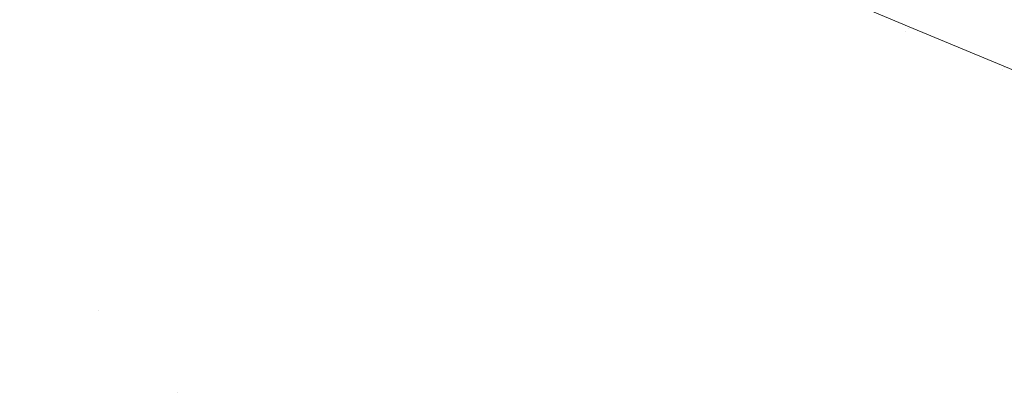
# Model space of a CAD drawing. Header units: centimetres. Extents: x -35.1 to 36.2, y 3.4 to 5.2.
# Tile 127 of 256: x -11.0704 to -10.9999, y 3.7002 to 3.7271. Entities that reach past the tile are written whole.
import ezdxf

# ---------------------------------------------------------------- set-up
doc = ezdxf.new("R2010")
doc.units = ezdxf.units.CM
doc.header["$LTSCALE"] = 2.54
doc.layers.add('Lucido design-1', color=7, linetype='Continuous')

# ---------------------------------------------------------------- blocks, each defined once
blk = doc.blocks.new('Gruppo-4-1')
at = {"color": 7, "linetype": 'Continuous', "lineweight": 9}
blk.add_3dface([(-34.952766, 5.100212, -1872.215514), (-34.952766, 3.500212, -1872.215514), (36.079692, 3.500212, -1872.215514), (36.079692, 5.100212, -1872.215514)], dxfattribs=at)
for points, invisible_edges in [([(-11.065397, 3.726827, -1872.981445), (-11.07171, 3.730833, -1872.981445), (-11.070238, 3.732094, -1872.979485), (-11.063971, 3.728118, -1872.979485)], 15), ([(-11.060051, 3.731669, -1872.973508), (-11.053709, 3.727866, -1872.973508), (-11.054914, 3.72671, -1872.975514), (-11.061299, 3.730538, -1872.975514)], 15), ([(-11.066882, 3.725481, -1872.983383), (-11.073245, 3.729518, -1872.983383), (-11.07171, 3.730833, -1872.981445), (-11.065397, 3.726827, -1872.981445)], 15), ([(-11.061299, 3.730538, -1872.975514), (-11.054914, 3.72671, -1872.975514), (-11.056176, 3.7255, -1872.977507), (-11.062605, 3.729355, -1872.977507)], 15), ([(-11.045002, 3.72636, -1872.96947), (-11.051464, 3.730018, -1872.96947), (-11.050424, 3.731016, -1872.967443), (-11.043999, 3.727379, -1872.967443)], 15), ([(-11.041294, 3.730128, -1872.961357), (-11.04049, 3.730946, -1872.959334), (-11.034007, 3.727486, -1872.959334), (-11.034779, 3.726652, -1872.961357)], 15), ([(-11.024259, 3.727668, -1872.949348), (-11.024794, 3.727053, -1872.951323), (-11.031355, 3.730348, -1872.951323), (-11.030796, 3.730951, -1872.949348)], 15), ([(-11.046057, 3.725287, -1872.971493), (-11.052559, 3.728968, -1872.971493), (-11.051464, 3.730018, -1872.96947), (-11.045002, 3.72636, -1872.96947)], 15), ([(-11.034779, 3.726652, -1872.961357), (-11.035598, 3.725768, -1872.963384), (-11.042146, 3.729262, -1872.963384), (-11.041294, 3.730128, -1872.961357)], 15), ([(-11.031954, 3.729701, -1872.953311), (-11.031355, 3.730348, -1872.951323), (-11.024794, 3.727053, -1872.951323), (-11.025368, 3.726394, -1872.953311)], 15), ([(-11.022482, 3.729708, -1872.941603), (-11.022123, 3.73012, -1872.939711), (-11.0155, 3.726997, -1872.939711), (-11.015843, 3.726578, -1872.941603)], 15), ([(-11.015188, 3.72738, -1872.937837), (-11.0155, 3.726997, -1872.939711), (-11.022123, 3.73012, -1872.939711), (-11.021796, 3.730496, -1872.937837)], 15), ([(-11.013271, 3.729726, -1872.7088), (-11.013146, 3.729878, -1872.706529), (-11.006463, 3.726926, -1872.706529), (-11.006582, 3.72677, -1872.7088)], 15), ([(-11.006308, 3.727128, -1872.704243), (-11.006463, 3.726926, -1872.706529), (-11.013146, 3.729878, -1872.706529), (-11.012984, 3.730077, -1872.704243)], 15), ([(-11.012984, 3.730077, -1872.704243), (-11.012783, 3.730323, -1872.701944), (-11.006117, 3.727378, -1872.701944), (-11.006308, 3.727128, -1872.704243)], 15), ([(-11.004592, 3.729373, -1872.690331), (-11.004169, 3.729926, -1872.687998), (-10.997439, 3.727147, -1872.687998), (-10.99784, 3.726585, -1872.690331)], 15), ([(-11.068428, 3.724081, -1872.985296), (-11.074842, 3.72815, -1872.985296), (-11.073245, 3.729518, -1872.983383), (-11.066882, 3.725481, -1872.983383)], 15), ([(-11.062605, 3.729355, -1872.977507), (-11.056176, 3.7255, -1872.977507), (-11.057496, 3.724235, -1872.979485), (-11.063971, 3.728118, -1872.979485)], 15), ([(-11.042146, 3.729262, -1872.963384), (-11.035598, 3.725768, -1872.963384), (-11.036465, 3.724833, -1872.965413), (-11.043048, 3.728346, -1872.965413)], 15), ([(-11.025368, 3.726394, -1872.953311), (-11.025983, 3.725689, -1872.955309), (-11.032595, 3.729009, -1872.955309), (-11.031954, 3.729701, -1872.953311)], 15), ([(-11.023299, 3.728769, -1872.945443), (-11.022873, 3.729258, -1872.943514), (-11.016217, 3.72612, -1872.943514), (-11.016624, 3.725622, -1872.945443)], 15), ([(-11.015843, 3.726578, -1872.941603), (-11.016217, 3.72612, -1872.943514), (-11.022873, 3.729258, -1872.943514), (-11.022482, 3.729708, -1872.941603)], 15), ([(-11.013893, 3.728964, -1872.927046), (-11.013764, 3.729121, -1872.925326), (-11.007052, 3.726156, -1872.925326), (-11.007174, 3.725995, -1872.927046)], 15), ([(-11.00695, 3.726288, -1872.923631), (-11.007052, 3.726156, -1872.925326), (-11.013764, 3.729121, -1872.925326), (-11.013658, 3.729252, -1872.923631)], 15), ([(-11.013658, 3.729252, -1872.923631), (-11.013573, 3.729356, -1872.921959), (-11.006869, 3.726394, -1872.921959), (-11.00695, 3.726288, -1872.923631)], 15), ([(-11.006869, 3.726394, -1872.921959), (-11.013573, 3.729356, -1872.921959), (-11.013463, 3.72949, -1872.918688), (-11.006765, 3.726531, -1872.918688)], 15), ([(-11.006765, 3.726531, -1872.918688), (-11.013463, 3.72949, -1872.918688), (-11.01024, 3.7281, -1872.915514)], 11), ([(-11.013411, 3.729554, -1872.713294), (-11.013359, 3.729618, -1872.711056), (-11.006665, 3.726661, -1872.711056), (-11.006715, 3.726596, -1872.713294)], 15), ([(-11.01024, 3.7281, -1872.715514), (-11.013411, 3.729554, -1872.713294), (-11.006715, 3.726596, -1872.713294)], 11), ([(-11.006582, 3.72677, -1872.7088), (-11.006665, 3.726661, -1872.711056), (-11.013359, 3.729618, -1872.711056), (-11.013271, 3.729726, -1872.7088)], 15), ([(-10.99784, 3.726585, -1872.690331), (-10.998204, 3.726076, -1872.692664), (-11.004975, 3.728872, -1872.692664), (-11.004592, 3.729373, -1872.690331)], 15), ([(-11.047165, 3.724161, -1872.973508), (-11.053709, 3.727866, -1872.973508), (-11.052559, 3.728968, -1872.971493), (-11.046057, 3.725287, -1872.971493)], 15), ([(-11.033279, 3.728272, -1872.957318), (-11.032595, 3.729009, -1872.955309), (-11.025983, 3.725689, -1872.955309), (-11.026638, 3.724937, -1872.957318)], 15), ([(-11.016624, 3.725622, -1872.945443), (-11.017065, 3.725082, -1872.947388), (-11.023761, 3.72824, -1872.947388), (-11.023299, 3.728769, -1872.945443)], 15), ([(-11.007487, 3.725587, -1872.930554), (-11.007678, 3.725336, -1872.932342), (-11.014422, 3.728316, -1872.932342), (-11.014221, 3.728563, -1872.930554)], 15), ([(-11.014221, 3.728563, -1872.930554), (-11.014045, 3.728778, -1872.928788), (-11.007319, 3.725806, -1872.928788), (-11.007487, 3.725587, -1872.930554)], 15), ([(-11.007174, 3.725995, -1872.927046), (-11.007319, 3.725806, -1872.928788), (-11.014045, 3.728778, -1872.928788), (-11.013893, 3.728964, -1872.927046)], 15), ([(-10.99853, 3.725619, -1872.694993), (-10.998818, 3.725214, -1872.697318), (-11.005623, 3.728024, -1872.697318), (-11.005319, 3.728422, -1872.694993)], 15), ([(-11.005319, 3.728422, -1872.694993), (-11.004975, 3.728872, -1872.692664), (-10.998204, 3.726076, -1872.692664), (-10.99853, 3.725619, -1872.694993)], 15), ([(-11.070035, 3.722626, -1872.987182), (-11.076501, 3.726729, -1872.987182), (-11.074842, 3.72815, -1872.985296), (-11.068428, 3.724081, -1872.985296)], 15), ([(-11.063971, 3.728118, -1872.979485), (-11.057496, 3.724235, -1872.979485), (-11.058873, 3.722914, -1872.981445), (-11.065397, 3.726827, -1872.981445)], 15), ([(-11.048326, 3.72298, -1872.975514), (-11.054914, 3.72671, -1872.975514), (-11.053709, 3.727866, -1872.973508), (-11.047165, 3.724161, -1872.973508)], 15), ([(-11.043048, 3.728346, -1872.965413), (-11.036465, 3.724833, -1872.965413), (-11.037379, 3.723846, -1872.967443), (-11.043999, 3.727379, -1872.967443)], 15), ([(-11.026638, 3.724937, -1872.957318), (-11.027335, 3.724136, -1872.959334), (-11.034007, 3.727486, -1872.959334), (-11.033279, 3.728272, -1872.957318)], 15), ([(-11.024259, 3.727668, -1872.949348), (-11.023761, 3.72824, -1872.947388), (-11.017065, 3.725082, -1872.947388), (-11.01754, 3.7245, -1872.949348)], 15), ([(-11.015188, 3.72738, -1872.937837), (-11.014905, 3.727726, -1872.935985), (-11.008137, 3.724736, -1872.935985), (-11.008407, 3.724384, -1872.937837)], 15), ([(-11.007895, 3.725053, -1872.934153), (-11.008137, 3.724736, -1872.935985), (-11.014905, 3.727726, -1872.935985), (-11.01465, 3.728038, -1872.934153)], 15), ([(-11.01465, 3.728038, -1872.934153), (-11.014422, 3.728316, -1872.932342), (-11.007678, 3.725336, -1872.932342), (-11.007895, 3.725053, -1872.934153)], 15), ([(-11.01024, 3.7281, -1872.915514), (-11.00671, 3.726626, -1872.915514), (-11.006765, 3.726531, -1872.918688)], 10), ([(-11.00671, 3.726626, -1872.915514), (-11.01024, 3.7281, -1872.915514), (-11.01024, 3.7281, -1872.715514), (-11.00671, 3.726626, -1872.715514)], 10), ([(-11.006715, 3.726596, -1872.713294), (-11.00671, 3.726626, -1872.715514), (-11.01024, 3.7281, -1872.715514)], 9), ([(-11.005889, 3.727676, -1872.699636), (-11.005623, 3.728024, -1872.697318), (-10.998818, 3.725214, -1872.697318), (-10.999071, 3.724861, -1872.699636)], 15), ([(-11.043999, 3.727379, -1872.967443), (-11.037379, 3.723846, -1872.967443), (-11.038343, 3.722806, -1872.96947), (-11.045002, 3.72636, -1872.96947)], 15), ([(-11.034779, 3.726652, -1872.961357), (-11.034007, 3.727486, -1872.959334), (-11.027335, 3.724136, -1872.959334), (-11.028076, 3.723286, -1872.961357)], 15), ([(-11.025368, 3.726394, -1872.953311), (-11.024794, 3.727053, -1872.951323), (-11.018052, 3.723874, -1872.951323), (-11.018601, 3.723203, -1872.953311)], 15), ([(-11.01754, 3.7245, -1872.949348), (-11.018052, 3.723874, -1872.951323), (-11.024794, 3.727053, -1872.951323), (-11.024259, 3.727668, -1872.949348)], 15), ([(-11.015843, 3.726578, -1872.941603), (-11.0155, 3.726997, -1872.939711), (-11.008704, 3.723995, -1872.939711), (-11.00903, 3.723568, -1872.941603)], 15), ([(-11.008407, 3.724384, -1872.937837), (-11.008704, 3.723995, -1872.939711), (-11.0155, 3.726997, -1872.939711), (-11.015188, 3.72738, -1872.937837)], 15), ([(-10.999468, 3.724304, -1872.704243), (-10.999615, 3.724098, -1872.706529), (-11.006463, 3.726926, -1872.706529), (-11.006308, 3.727128, -1872.704243)], 15), ([(-11.006308, 3.727128, -1872.704243), (-11.006117, 3.727378, -1872.701944), (-10.999287, 3.724558, -1872.701944), (-10.999468, 3.724304, -1872.704243)], 15), ([(-10.999071, 3.724861, -1872.699636), (-10.999287, 3.724558, -1872.701944), (-11.006117, 3.727378, -1872.701944), (-11.005889, 3.727676, -1872.699636)], 15), ([(-11.071702, 3.721116, -1872.989037), (-11.078224, 3.725253, -1872.989037), (-11.076501, 3.726729, -1872.987182), (-11.070035, 3.722626, -1872.987182)], 15), ([(-11.065397, 3.726827, -1872.981445), (-11.058873, 3.722914, -1872.981445), (-11.060308, 3.721538, -1872.983383), (-11.066882, 3.725481, -1872.983383)], 15), ([(-11.049543, 3.721744, -1872.977507), (-11.056176, 3.7255, -1872.977507), (-11.054914, 3.72671, -1872.975514), (-11.048326, 3.72298, -1872.975514)], 15), ([(-11.045002, 3.72636, -1872.96947), (-11.038343, 3.722806, -1872.96947), (-11.039357, 3.721712, -1872.971493), (-11.046057, 3.725287, -1872.971493)], 15), ([(-11.028076, 3.723286, -1872.961357), (-11.02886, 3.722385, -1872.963384), (-11.035598, 3.725768, -1872.963384), (-11.034779, 3.726652, -1872.961357)], 15), ([(-11.018601, 3.723203, -1872.953311), (-11.019187, 3.722485, -1872.955309), (-11.025983, 3.725689, -1872.955309), (-11.025368, 3.726394, -1872.953311)], 15), ([(-11.00903, 3.723568, -1872.941603), (-11.009387, 3.723102, -1872.943514), (-11.016217, 3.72612, -1872.943514), (-11.015843, 3.726578, -1872.941603)], 15), ([(-11.000173, 3.723316, -1872.925326), (-11.007052, 3.726156, -1872.925326), (-11.00695, 3.726288, -1872.923631)], 11), ([(-11.00695, 3.726288, -1872.923631), (-11.006869, 3.726394, -1872.921959), (-11, 3.723558, -1872.921959)], 11), ([(-11, 3.723558, -1872.921959), (-11.000173, 3.723316, -1872.925326), (-11.00695, 3.726288, -1872.923631)], 11), ([(-11.006765, 3.726531, -1872.918688), (-10.999901, 3.723697, -1872.918688), (-11, 3.723558, -1872.921959), (-11.006869, 3.726394, -1872.921959)], 15), ([(-10.999901, 3.723697, -1872.918688), (-11.006765, 3.726531, -1872.918688), (-11.00671, 3.726626, -1872.915514)], 11), ([(-11.006715, 3.726596, -1872.713294), (-11.006665, 3.726661, -1872.711056), (-10.999807, 3.723829, -1872.711056), (-10.999854, 3.723763, -1872.713294)], 15), ([(-11.00671, 3.726626, -1872.715514), (-11.006715, 3.726596, -1872.713294), (-10.999854, 3.723763, -1872.713294)], 11), ([(-11.00671, 3.726626, -1872.915514), (-10.998558, 3.723222, -1872.915514), (-10.999901, 3.723697, -1872.918688)], 10), ([(-11.00671, 3.726626, -1872.715514), (-10.998558, 3.723222, -1872.715514), (-10.998558, 3.723222, -1872.915514), (-11.00671, 3.726626, -1872.915514)], 10), ([(-10.999854, 3.723763, -1872.713294), (-10.998558, 3.723222, -1872.715514), (-11.00671, 3.726626, -1872.715514)], 9), ([(-10.999727, 3.723941, -1872.7088), (-10.999807, 3.723829, -1872.711056), (-11.006665, 3.726661, -1872.711056), (-11.006582, 3.72677, -1872.7088)], 15), ([(-11.006582, 3.72677, -1872.7088), (-11.006463, 3.726926, -1872.706529), (-10.999615, 3.724098, -1872.706529), (-10.999727, 3.723941, -1872.7088)], 15), ([(-11.029691, 3.721432, -1872.965413), (-11.036465, 3.724833, -1872.965413), (-11.035598, 3.725768, -1872.963384), (-11.02886, 3.722385, -1872.963384)], 15), ([(-11.026638, 3.724937, -1872.957318), (-11.025983, 3.725689, -1872.955309), (-11.019187, 3.722485, -1872.955309), (-11.019813, 3.721719, -1872.957318)], 15), ([(-11.009774, 3.722595, -1872.945443), (-11.010194, 3.722046, -1872.947388), (-11.017065, 3.725082, -1872.947388), (-11.016624, 3.725622, -1872.945443)], 15), ([(-11.016624, 3.725622, -1872.945443), (-11.016217, 3.72612, -1872.943514), (-11.009387, 3.723102, -1872.943514), (-11.009774, 3.722595, -1872.945443)], 15), ([(-11.000585, 3.722738, -1872.930554), (-11.000767, 3.722483, -1872.932342), (-11.007678, 3.725336, -1872.932342), (-11.007487, 3.725587, -1872.930554)], 15), ([(-11.007487, 3.725587, -1872.930554), (-11.007319, 3.725806, -1872.928788), (-11.000426, 3.722961, -1872.928788), (-11.000585, 3.722738, -1872.930554)], 15), ([(-11.000289, 3.723153, -1872.927046), (-11.000426, 3.722961, -1872.928788), (-11.007319, 3.725806, -1872.928788), (-11.007174, 3.725995, -1872.927046)], 15), ([(-11.007174, 3.725995, -1872.927046), (-11.007052, 3.726156, -1872.925326), (-11.000173, 3.723316, -1872.925326), (-11.000289, 3.723153, -1872.927046)], 15), ([(-11.066882, 3.725481, -1872.983383), (-11.060308, 3.721538, -1872.983383), (-11.061801, 3.720106, -1872.985296), (-11.068428, 3.724081, -1872.985296)], 15), ([(-11.050814, 3.720452, -1872.979485), (-11.057496, 3.724235, -1872.979485), (-11.056176, 3.7255, -1872.977507), (-11.049543, 3.721744, -1872.977507)], 15), ([(-11.046057, 3.725287, -1872.971493), (-11.039357, 3.721712, -1872.971493), (-11.040422, 3.720563, -1872.973508), (-11.047165, 3.724161, -1872.973508)], 15), ([(-11.019813, 3.721719, -1872.957318), (-11.020479, 3.720903, -1872.959334), (-11.027335, 3.724136, -1872.959334), (-11.026638, 3.724937, -1872.957318)], 15), ([(-11.01754, 3.7245, -1872.949348), (-11.017065, 3.725082, -1872.947388), (-11.010194, 3.722046, -1872.947388), (-11.010646, 3.721454, -1872.949348)], 15), ([(-11.000972, 3.722195, -1872.934153), (-11.001202, 3.721873, -1872.935985), (-11.008137, 3.724736, -1872.935985), (-11.007895, 3.725053, -1872.934153)], 15), ([(-11.007895, 3.725053, -1872.934153), (-11.007678, 3.725336, -1872.932342), (-11.000767, 3.722483, -1872.932342), (-11.000972, 3.722195, -1872.934153)], 15), ([(-11.052141, 3.719103, -1872.981445), (-11.058873, 3.722914, -1872.981445), (-11.057496, 3.724235, -1872.979485), (-11.050814, 3.720452, -1872.979485)], 15), ([(-11.047165, 3.724161, -1872.973508), (-11.040422, 3.720563, -1872.973508), (-11.041538, 3.719358, -1872.975514), (-11.048326, 3.72298, -1872.975514)], 15), ([(-11.030567, 3.720426, -1872.967443), (-11.037379, 3.723846, -1872.967443), (-11.036465, 3.724833, -1872.965413), (-11.029691, 3.721432, -1872.965413)], 15), ([(-11.010646, 3.721454, -1872.949348), (-11.011133, 3.720817, -1872.951323), (-11.018052, 3.723874, -1872.951323), (-11.01754, 3.7245, -1872.949348)], 15), ([(-11.001458, 3.721515, -1872.937837), (-11.00174, 3.72112, -1872.939711), (-11.008704, 3.723995, -1872.939711), (-11.008407, 3.724384, -1872.937837)], 15), ([(-11.008407, 3.724384, -1872.937837), (-11.008137, 3.724736, -1872.935985), (-11.001202, 3.721873, -1872.935985), (-11.001458, 3.721515, -1872.937837)], 15), ([(-11.068428, 3.724081, -1872.985296), (-11.061801, 3.720106, -1872.985296), (-11.063353, 3.718618, -1872.987182), (-11.070035, 3.722626, -1872.987182)], 15), ([(-11.031491, 3.719366, -1872.96947), (-11.038343, 3.722806, -1872.96947), (-11.037379, 3.723846, -1872.967443), (-11.030567, 3.720426, -1872.967443)], 15), ([(-11.028076, 3.723286, -1872.961357), (-11.027335, 3.724136, -1872.959334), (-11.020479, 3.720903, -1872.959334), (-11.021187, 3.720038, -1872.961357)], 15), ([(-11.018601, 3.723203, -1872.953311), (-11.018052, 3.723874, -1872.951323), (-11.011133, 3.720817, -1872.951323), (-11.011656, 3.720134, -1872.953311)], 15), ([(-11.002049, 3.720686, -1872.941603), (-11.002387, 3.720212, -1872.943514), (-11.009387, 3.723102, -1872.943514), (-11.00903, 3.723568, -1872.941603)], 15), ([(-11.00903, 3.723568, -1872.941603), (-11.008704, 3.723995, -1872.939711), (-11.00174, 3.72112, -1872.939711), (-11.002049, 3.720686, -1872.941603)], 15), ([(-10.993134, 3.720608, -1872.925326), (-11.000173, 3.723316, -1872.925326), (-11, 3.723558, -1872.921959), (-10.992971, 3.720854, -1872.921959)], 15), ([(-10.992971, 3.720854, -1872.921959), (-11, 3.723558, -1872.921959), (-10.999901, 3.723697, -1872.918688), (-10.992877, 3.720995, -1872.918688)], 15), ([(-10.992877, 3.720995, -1872.918688), (-10.999901, 3.723697, -1872.918688), (-10.998558, 3.723222, -1872.915514)], 11), ([(-11.053523, 3.717698, -1872.983383), (-11.060308, 3.721538, -1872.983383), (-11.058873, 3.722914, -1872.981445), (-11.052141, 3.719103, -1872.981445)], 15), ([(-11.048326, 3.72298, -1872.975514), (-11.041538, 3.719358, -1872.975514), (-11.042707, 3.718096, -1872.977507), (-11.049543, 3.721744, -1872.977507)], 15), ([(-11.032462, 3.71825, -1872.971493), (-11.039357, 3.721712, -1872.971493), (-11.038343, 3.722806, -1872.96947), (-11.031491, 3.719366, -1872.96947)], 15), ([(-11.021187, 3.720038, -1872.961357), (-11.021937, 3.71912, -1872.963384), (-11.02886, 3.722385, -1872.963384), (-11.028076, 3.723286, -1872.961357)], 15), ([(-11.011656, 3.720134, -1872.953311), (-11.012214, 3.719404, -1872.955309), (-11.019187, 3.722485, -1872.955309), (-11.018601, 3.723203, -1872.953311)], 15), ([(-11.009774, 3.722595, -1872.945443), (-11.009387, 3.723102, -1872.943514), (-11.002387, 3.720212, -1872.943514), (-11.002755, 3.719697, -1872.945443)], 15), ([(-11.000585, 3.722738, -1872.930554), (-11.000426, 3.722961, -1872.928788), (-10.993373, 3.720248, -1872.928788), (-10.993523, 3.720021, -1872.930554)], 15), ([(-10.993244, 3.720443, -1872.927046), (-10.993373, 3.720248, -1872.928788), (-11.000426, 3.722961, -1872.928788), (-11.000289, 3.723153, -1872.927046)], 15), ([(-11.000289, 3.723153, -1872.927046), (-11.000173, 3.723316, -1872.925326), (-10.993134, 3.720608, -1872.925326), (-10.993244, 3.720443, -1872.927046)], 15), ([(-11.070035, 3.722626, -1872.987182), (-11.063353, 3.718618, -1872.987182), (-11.064963, 3.717074, -1872.989037), (-11.071702, 3.721116, -1872.989037)], 15), ([(-11.02886, 3.722385, -1872.963384), (-11.021937, 3.71912, -1872.963384), (-11.02273, 3.718149, -1872.965413), (-11.029691, 3.721432, -1872.965413)], 15), ([(-11.019813, 3.721719, -1872.957318), (-11.019187, 3.722485, -1872.955309), (-11.012214, 3.719404, -1872.955309), (-11.01281, 3.718625, -1872.957318)], 15), ([(-11.010646, 3.721454, -1872.949348), (-11.010194, 3.722046, -1872.947388), (-11.003153, 3.719139, -1872.947388), (-11.003582, 3.718538, -1872.949348)], 15), ([(-11.002755, 3.719697, -1872.945443), (-11.003153, 3.719139, -1872.947388), (-11.010194, 3.722046, -1872.947388), (-11.009774, 3.722595, -1872.945443)], 15), ([(-10.993889, 3.719471, -1872.934153), (-10.994106, 3.719143, -1872.935985), (-11.001202, 3.721873, -1872.935985), (-11.000972, 3.722195, -1872.934153)], 15), ([(-11.000972, 3.722195, -1872.934153), (-11.000767, 3.722483, -1872.932342), (-10.993695, 3.719763, -1872.932342), (-10.993889, 3.719471, -1872.934153)], 15), ([(-10.993523, 3.720021, -1872.930554), (-10.993695, 3.719763, -1872.932342), (-11.000767, 3.722483, -1872.932342), (-11.000585, 3.722738, -1872.930554)], 15), ([(-11.054962, 3.716235, -1872.985296), (-11.061801, 3.720106, -1872.985296), (-11.060308, 3.721538, -1872.983383), (-11.053523, 3.717698, -1872.983383)], 15), ([(-11.049543, 3.721744, -1872.977507), (-11.042707, 3.718096, -1872.977507), (-11.043929, 3.716778, -1872.979485), (-11.050814, 3.720452, -1872.979485)], 15), ([(-11.033482, 3.717079, -1872.973508), (-11.040422, 3.720563, -1872.973508), (-11.039357, 3.721712, -1872.971493), (-11.032462, 3.71825, -1872.971493)], 15), ([(-11.029691, 3.721432, -1872.965413), (-11.02273, 3.718149, -1872.965413), (-11.023567, 3.717125, -1872.967443), (-11.030567, 3.720426, -1872.967443)], 15), ([(-11.01281, 3.718625, -1872.957318), (-11.013444, 3.717795, -1872.959334), (-11.020479, 3.720903, -1872.959334), (-11.019813, 3.721719, -1872.957318)], 15), ([(-11.003582, 3.718538, -1872.949348), (-11.004044, 3.71789, -1872.951323), (-11.011133, 3.720817, -1872.951323), (-11.010646, 3.721454, -1872.949348)], 15), ([(-10.994347, 3.71878, -1872.937837), (-10.994613, 3.718378, -1872.939711), (-11.00174, 3.72112, -1872.939711), (-11.001458, 3.721515, -1872.937837)], 15), ([(-11.001458, 3.721515, -1872.937837), (-11.001202, 3.721873, -1872.935985), (-10.994106, 3.719143, -1872.935985), (-10.994347, 3.71878, -1872.937837)], 15), ([(-11.071702, 3.721116, -1872.989037), (-11.064963, 3.717074, -1872.989037), (-11.066632, 3.715474, -1872.990856), (-11.07343, 3.719551, -1872.990856)], 15), ([(-11.021187, 3.720038, -1872.961357), (-11.020479, 3.720903, -1872.959334), (-11.013444, 3.717795, -1872.959334), (-11.014118, 3.716914, -1872.961357)], 15), ([(-11.011656, 3.720134, -1872.953311), (-11.011133, 3.720817, -1872.951323), (-11.004044, 3.71789, -1872.951323), (-11.004539, 3.717196, -1872.953311)], 15), ([(-10.994906, 3.717938, -1872.941603), (-10.995225, 3.717457, -1872.943514), (-11.002387, 3.720212, -1872.943514), (-11.002049, 3.720686, -1872.941603)], 15), ([(-11.002049, 3.720686, -1872.941603), (-11.00174, 3.72112, -1872.939711), (-10.994613, 3.718378, -1872.939711), (-10.994906, 3.717938, -1872.941603)], 15), ([(-11.056458, 3.714715, -1872.987182), (-11.063353, 3.718618, -1872.987182), (-11.061801, 3.720106, -1872.985296), (-11.054962, 3.716235, -1872.985296)], 15), ([(-11.050814, 3.720452, -1872.979485), (-11.043929, 3.716778, -1872.979485), (-11.045204, 3.715402, -1872.981445), (-11.052141, 3.719103, -1872.981445)], 15), ([(-11.034552, 3.71585, -1872.975514), (-11.041538, 3.719358, -1872.975514), (-11.040422, 3.720563, -1872.973508), (-11.033482, 3.717079, -1872.973508)], 15), ([(-11.030567, 3.720426, -1872.967443), (-11.023567, 3.717125, -1872.967443), (-11.024449, 3.716045, -1872.96947), (-11.031491, 3.719366, -1872.96947)], 15), ([(-11.014118, 3.716914, -1872.961357), (-11.014831, 3.715981, -1872.963384), (-11.021937, 3.71912, -1872.963384), (-11.021187, 3.720038, -1872.961357)], 15), ([(-11.004539, 3.717196, -1872.953311), (-11.005069, 3.716454, -1872.955309), (-11.012214, 3.719404, -1872.955309), (-11.011656, 3.720134, -1872.953311)], 15), ([(-11.002755, 3.719697, -1872.945443), (-11.002387, 3.720212, -1872.943514), (-10.995225, 3.717457, -1872.943514), (-10.995572, 3.716934, -1872.945443)], 15), ([(-11.07343, 3.719551, -1872.990856), (-11.066632, 3.715474, -1872.990856), (-11.068359, 3.713819, -1872.992638), (-11.075217, 3.717932, -1872.992638)], 15), ([(-11.035672, 3.714564, -1872.977507), (-11.042707, 3.718096, -1872.977507), (-11.041538, 3.719358, -1872.975514), (-11.034552, 3.71585, -1872.975514)], 15), ([(-11.031491, 3.719366, -1872.96947), (-11.024449, 3.716045, -1872.96947), (-11.025377, 3.714909, -1872.971493), (-11.032462, 3.71825, -1872.971493)], 15), ([(-11.01281, 3.718625, -1872.957318), (-11.012214, 3.719404, -1872.955309), (-11.005069, 3.716454, -1872.955309), (-11.005634, 3.715662, -1872.957318)], 15), ([(-10.995572, 3.716934, -1872.945443), (-10.995947, 3.716368, -1872.947388), (-11.003153, 3.719139, -1872.947388), (-11.002755, 3.719697, -1872.945443)], 15), ([(-11.05801, 3.713138, -1872.989037), (-11.064963, 3.717074, -1872.989037), (-11.063353, 3.718618, -1872.987182), (-11.056458, 3.714715, -1872.987182)], 15), ([(-11.052141, 3.719103, -1872.981445), (-11.045204, 3.715402, -1872.981445), (-11.046533, 3.713967, -1872.983383), (-11.053523, 3.717698, -1872.983383)], 15), ([(-11.015586, 3.714993, -1872.965413), (-11.02273, 3.718149, -1872.965413), (-11.021937, 3.71912, -1872.963384), (-11.014831, 3.715981, -1872.963384)], 15), ([(-11.005634, 3.715662, -1872.957318), (-11.006235, 3.714819, -1872.959334), (-11.013444, 3.717795, -1872.959334), (-11.01281, 3.718625, -1872.957318)], 15), ([(-10.996353, 3.715757, -1872.949348), (-10.996789, 3.7151, -1872.951323), (-11.004044, 3.71789, -1872.951323), (-11.003582, 3.718538, -1872.949348)], 15), ([(-11.003582, 3.718538, -1872.949348), (-11.003153, 3.719139, -1872.947388), (-10.995947, 3.716368, -1872.947388), (-10.996353, 3.715757, -1872.949348)], 15), ([(-11.075217, 3.717932, -1872.992638), (-11.068359, 3.713819, -1872.992638), (-11.070143, 3.712108, -1872.994379), (-11.077065, 3.716259, -1872.994379)], 15), ([(-11.036843, 3.71322, -1872.979485), (-11.043929, 3.716778, -1872.979485), (-11.042707, 3.718096, -1872.977507), (-11.035672, 3.714564, -1872.977507)], 15), ([(-11.032462, 3.71825, -1872.971493), (-11.025377, 3.714909, -1872.971493), (-11.026352, 3.713716, -1872.973508), (-11.033482, 3.717079, -1872.973508)], 15), ([(-11.016383, 3.713951, -1872.967443), (-11.023567, 3.717125, -1872.967443), (-11.02273, 3.718149, -1872.965413), (-11.015586, 3.714993, -1872.965413)], 15), ([(-11.004539, 3.717196, -1872.953311), (-11.004044, 3.71789, -1872.951323), (-10.996789, 3.7151, -1872.951323), (-10.997256, 3.714395, -1872.953311)], 15), ([(-11.053523, 3.717698, -1872.983383), (-11.046533, 3.713967, -1872.983383), (-11.047916, 3.712475, -1872.985296), (-11.054962, 3.716235, -1872.985296)], 15), ([(-11.017223, 3.712853, -1872.96947), (-11.024449, 3.716045, -1872.96947), (-11.023567, 3.717125, -1872.967443), (-11.016383, 3.713951, -1872.967443)], 15), ([(-11.014118, 3.716914, -1872.961357), (-11.013444, 3.717795, -1872.959334), (-11.006235, 3.714819, -1872.959334), (-11.006874, 3.713924, -1872.961357)], 15), ([(-10.997256, 3.714395, -1872.953311), (-10.997757, 3.713641, -1872.955309), (-11.005069, 3.716454, -1872.955309), (-11.004539, 3.717196, -1872.953311)], 15), ([(-11.059618, 3.711503, -1872.990856), (-11.066632, 3.715474, -1872.990856), (-11.064963, 3.717074, -1872.989037), (-11.05801, 3.713138, -1872.989037)], 15), ([(-11.038065, 3.711817, -1872.981445), (-11.045204, 3.715402, -1872.981445), (-11.043929, 3.716778, -1872.979485), (-11.036843, 3.71322, -1872.979485)], 15), ([(-11.033482, 3.717079, -1872.973508), (-11.026352, 3.713716, -1872.973508), (-11.027374, 3.712465, -1872.975514), (-11.034552, 3.71585, -1872.975514)], 15), ([(-11.006874, 3.713924, -1872.961357), (-11.007551, 3.712975, -1872.963384), (-11.014831, 3.715981, -1872.963384), (-11.014118, 3.716914, -1872.961357)], 15), ([(-11.005634, 3.715662, -1872.957318), (-11.005069, 3.716454, -1872.955309), (-10.997757, 3.713641, -1872.955309), (-10.99829, 3.712837, -1872.957318)], 15), ([(-11.077065, 3.716259, -1872.994379), (-11.070143, 3.712108, -1872.994379), (-11.071984, 3.710342, -1872.996074), (-11.078971, 3.714532, -1872.996074)], 15), ([(-11.054962, 3.716235, -1872.985296), (-11.047916, 3.712475, -1872.985296), (-11.049353, 3.710924, -1872.987182), (-11.056458, 3.714715, -1872.987182)], 15), ([(-11.034552, 3.71585, -1872.975514), (-11.027374, 3.712465, -1872.975514), (-11.028444, 3.711156, -1872.977507), (-11.035672, 3.714564, -1872.977507)], 15), ([(-11.018107, 3.711697, -1872.971493), (-11.025377, 3.714909, -1872.971493), (-11.024449, 3.716045, -1872.96947), (-11.017223, 3.712853, -1872.96947)], 15), ([(-11.014831, 3.715981, -1872.963384), (-11.007551, 3.712975, -1872.963384), (-11.008267, 3.711971, -1872.965413), (-11.015586, 3.714993, -1872.965413)], 15), ([(-11.061281, 3.709812, -1872.992638), (-11.068359, 3.713819, -1872.992638), (-11.066632, 3.715474, -1872.990856), (-11.059618, 3.711503, -1872.990856)], 15), ([(-11.039339, 3.710355, -1872.983383), (-11.046533, 3.713967, -1872.983383), (-11.045204, 3.715402, -1872.981445), (-11.038065, 3.711817, -1872.981445)], 15), ([(-10.99829, 3.712837, -1872.957318), (-10.998858, 3.711981, -1872.959334), (-11.006235, 3.714819, -1872.959334), (-11.005634, 3.715662, -1872.957318)], 15), ([(-11.056458, 3.714715, -1872.987182), (-11.049353, 3.710924, -1872.987182), (-11.050844, 3.709314, -1872.989037), (-11.05801, 3.713138, -1872.989037)], 15), ([(-11.035672, 3.714564, -1872.977507), (-11.028444, 3.711156, -1872.977507), (-11.029563, 3.709787, -1872.979485), (-11.036843, 3.71322, -1872.979485)], 15), ([(-11.019035, 3.710483, -1872.973508), (-11.026352, 3.713716, -1872.973508), (-11.025377, 3.714909, -1872.971493), (-11.018107, 3.711697, -1872.971493)], 15), ([(-11.015586, 3.714993, -1872.965413), (-11.008267, 3.711971, -1872.965413), (-11.009022, 3.710912, -1872.967443), (-11.016383, 3.713951, -1872.967443)], 15), ([(-10.999461, 3.711072, -1872.961357), (-11.006874, 3.713924, -1872.961357), (-11.006235, 3.714819, -1872.959334), (-10.998858, 3.711981, -1872.959334)], 15), ([(-11.063001, 3.708064, -1872.994379), (-11.070143, 3.712108, -1872.994379), (-11.068359, 3.713819, -1872.992638), (-11.061281, 3.709812, -1872.992638)], 15), ([(-11.040664, 3.708834, -1872.985296), (-11.047916, 3.712475, -1872.985296), (-11.046533, 3.713967, -1872.983383), (-11.039339, 3.710355, -1872.983383)], 15), ([(-11.020008, 3.709211, -1872.975514), (-11.027374, 3.712465, -1872.975514), (-11.026352, 3.713716, -1872.973508), (-11.019035, 3.710483, -1872.973508)], 15), ([(-11.016383, 3.713951, -1872.967443), (-11.009022, 3.710912, -1872.967443), (-11.009819, 3.709796, -1872.96947), (-11.017223, 3.712853, -1872.96947)], 15), ([(-11.0001, 3.710109, -1872.963384), (-11.007551, 3.712975, -1872.963384), (-11.006874, 3.713924, -1872.961357), (-10.999461, 3.711072, -1872.961357)], 15), ([(-11.05801, 3.713138, -1872.989037), (-11.050844, 3.709314, -1872.989037), (-11.052389, 3.707646, -1872.990856), (-11.059618, 3.711503, -1872.990856)], 15), ([(-11.036843, 3.71322, -1872.979485), (-11.029563, 3.709787, -1872.979485), (-11.03073, 3.708358, -1872.981445), (-11.038065, 3.711817, -1872.981445)], 15), ([(-11.000776, 3.70909, -1872.965413), (-11.008267, 3.711971, -1872.965413), (-11.007551, 3.712975, -1872.963384), (-11.0001, 3.710109, -1872.963384)], 15), ([(-11.042041, 3.707252, -1872.987182), (-11.049353, 3.710924, -1872.987182), (-11.047916, 3.712475, -1872.985296), (-11.040664, 3.708834, -1872.985296)], 15), ([(-11.021027, 3.707879, -1872.977507), (-11.028444, 3.711156, -1872.977507), (-11.027374, 3.712465, -1872.975514), (-11.020008, 3.709211, -1872.975514)], 15), ([(-11.017223, 3.712853, -1872.96947), (-11.009819, 3.709796, -1872.96947), (-11.010657, 3.708621, -1872.971493), (-11.018107, 3.711697, -1872.971493)], 15), ([(-11.064775, 3.706261, -1872.996074), (-11.071984, 3.710342, -1872.996074), (-11.070143, 3.712108, -1872.994379), (-11.063001, 3.708064, -1872.994379)], 15), ([(-11.059618, 3.711503, -1872.990856), (-11.052389, 3.707646, -1872.990856), (-11.053988, 3.70592, -1872.992638), (-11.061281, 3.709812, -1872.992638)], 15), ([(-11.038065, 3.711817, -1872.981445), (-11.03073, 3.708358, -1872.981445), (-11.031947, 3.706869, -1872.983383), (-11.039339, 3.710355, -1872.983383)], 15), ([(-11.018107, 3.711697, -1872.971493), (-11.010657, 3.708621, -1872.971493), (-11.011537, 3.707388, -1872.973508), (-11.019035, 3.710483, -1872.973508)], 15), ([(-11.00149, 3.708015, -1872.967443), (-11.009022, 3.710912, -1872.967443), (-11.008267, 3.711971, -1872.965413), (-11.000776, 3.70909, -1872.965413)], 15), ([(-11.043471, 3.705612, -1872.989037), (-11.050844, 3.709314, -1872.989037), (-11.049353, 3.710924, -1872.987182), (-11.042041, 3.707252, -1872.987182)], 15), ([(-11.022091, 3.706486, -1872.979485), (-11.029563, 3.709787, -1872.979485), (-11.028444, 3.711156, -1872.977507), (-11.021027, 3.707879, -1872.977507)], 15), ([(-11.002242, 3.706881, -1872.96947), (-11.009819, 3.709796, -1872.96947), (-11.009022, 3.710912, -1872.967443), (-11.00149, 3.708015, -1872.967443)], 15), ([(-10.999461, 3.711072, -1872.961357), (-10.991886, 3.708368, -1872.961357), (-10.992487, 3.707391, -1872.963384), (-11.0001, 3.710109, -1872.963384)], 15), ([(-11.073881, 3.708523, -1872.99772), (-11.071984, 3.710342, -1872.996074), (-11.064775, 3.706261, -1872.996074)], 11), ([(-11.039339, 3.710355, -1872.983383), (-11.031947, 3.706869, -1872.983383), (-11.033213, 3.70532, -1872.985296), (-11.040664, 3.708834, -1872.985296)], 15), ([(-11.019035, 3.710483, -1872.973508), (-11.011537, 3.707388, -1872.973508), (-11.012459, 3.706094, -1872.975514), (-11.020008, 3.709211, -1872.975514)], 15), ([(-11.0001, 3.710109, -1872.963384), (-10.992487, 3.707391, -1872.963384), (-10.993122, 3.706357, -1872.965413), (-11.000776, 3.70909, -1872.965413)], 15), ([(-11.061281, 3.709812, -1872.992638), (-11.053988, 3.70592, -1872.992638), (-11.055641, 3.704137, -1872.994379), (-11.063001, 3.708064, -1872.994379)], 15), ([(-11.023203, 3.705033, -1872.981445), (-11.03073, 3.708358, -1872.981445), (-11.029563, 3.709787, -1872.979485), (-11.022091, 3.706486, -1872.979485)], 15), ([(-11.003033, 3.705689, -1872.971493), (-11.010657, 3.708621, -1872.971493), (-11.009819, 3.709796, -1872.96947), (-11.002242, 3.706881, -1872.96947)], 15), ([(-11.044951, 3.703912, -1872.990856), (-11.052389, 3.707646, -1872.990856), (-11.050844, 3.709314, -1872.989037), (-11.043471, 3.705612, -1872.989037)], 15), ([(-11.040664, 3.708834, -1872.985296), (-11.033213, 3.70532, -1872.985296), (-11.034528, 3.70371, -1872.987182), (-11.042041, 3.707252, -1872.987182)], 15), ([(-11.020008, 3.709211, -1872.975514), (-11.012459, 3.706094, -1872.975514), (-11.013425, 3.70474, -1872.977507), (-11.021027, 3.707879, -1872.977507)], 15), ([(-11.000776, 3.70909, -1872.965413), (-10.993122, 3.706357, -1872.965413), (-10.993792, 3.705266, -1872.967443), (-11.00149, 3.708015, -1872.967443)], 15), ([(-11.075834, 3.706651, -1872.999315), (-11.073881, 3.708523, -1872.99772), (-11.059103, 3.700401, -1872.99772), (-11.060911, 3.698449, -1872.999315)], 15), ([(-11.064775, 3.706261, -1872.996074), (-11.059103, 3.700401, -1872.99772), (-11.073881, 3.708523, -1872.99772)], 11), ([(-11.063001, 3.708064, -1872.994379), (-11.055641, 3.704137, -1872.994379), (-11.057346, 3.702297, -1872.996074), (-11.064775, 3.706261, -1872.996074)], 15), ([(-11.024361, 3.703518, -1872.983383), (-11.031947, 3.706869, -1872.983383), (-11.03073, 3.708358, -1872.981445), (-11.023203, 3.705033, -1872.981445)], 15), ([(-11.003864, 3.704436, -1872.973508), (-11.011537, 3.707388, -1872.973508), (-11.010657, 3.708621, -1872.971493), (-11.003033, 3.705689, -1872.971493)], 15), ([(-11.00149, 3.708015, -1872.967443), (-10.993792, 3.705266, -1872.967443), (-10.994499, 3.704117, -1872.96947), (-11.002242, 3.706881, -1872.96947)], 15), ([(-11.046484, 3.702152, -1872.992638), (-11.053988, 3.70592, -1872.992638), (-11.052389, 3.707646, -1872.990856), (-11.044951, 3.703912, -1872.990856)], 15), ([(-11.042041, 3.707252, -1872.987182), (-11.034528, 3.70371, -1872.987182), (-11.035894, 3.702039, -1872.989037), (-11.043471, 3.705612, -1872.989037)], 15), ([(-11.021027, 3.707879, -1872.977507), (-11.013425, 3.70474, -1872.977507), (-11.014435, 3.703325, -1872.979485), (-11.022091, 3.706486, -1872.979485)], 15), ([(-11.004735, 3.703123, -1872.975514), (-11.012459, 3.706094, -1872.975514), (-11.011537, 3.707388, -1872.973508), (-11.003864, 3.704436, -1872.973508)], 15), ([(-11.060911, 3.698449, -1872.999315), (-11.062769, 3.696444, -1873.000853), (-11.07784, 3.704728, -1873.000853), (-11.075834, 3.706651, -1872.999315)], 15), ([(-11.025566, 3.701941, -1872.985296), (-11.033213, 3.70532, -1872.985296), (-11.031947, 3.706869, -1872.983383), (-11.024361, 3.703518, -1872.983383)], 15), ([(-11.002242, 3.706881, -1872.96947), (-10.994499, 3.704117, -1872.96947), (-10.995243, 3.702907, -1872.971493), (-11.003033, 3.705689, -1872.971493)], 15), ([(-11.064775, 3.706261, -1872.996074), (-11.057346, 3.702297, -1872.996074), (-11.059103, 3.700401, -1872.99772)], 11), ([(-11.048067, 3.700334, -1872.994379), (-11.055641, 3.704137, -1872.994379), (-11.053988, 3.70592, -1872.992638), (-11.046484, 3.702152, -1872.992638)], 15), ([(-11.022091, 3.706486, -1872.979485), (-11.014435, 3.703325, -1872.979485), (-11.015489, 3.701848, -1872.981445), (-11.023203, 3.705033, -1872.981445)], 15), ([(-11.005647, 3.701749, -1872.977507), (-11.013425, 3.70474, -1872.977507), (-11.012459, 3.706094, -1872.975514), (-11.004735, 3.703123, -1872.975514)], 15), ([(-11.043471, 3.705612, -1872.989037), (-11.035894, 3.702039, -1872.989037), (-11.037308, 3.700307, -1872.990856), (-11.044951, 3.703912, -1872.990856)], 15), ([(-11.026819, 3.700303, -1872.987182), (-11.034528, 3.70371, -1872.987182), (-11.033213, 3.70532, -1872.985296), (-11.025566, 3.701941, -1872.985296)], 15), ([(-11.003033, 3.705689, -1872.971493), (-10.995243, 3.702907, -1872.971493), (-10.996023, 3.701637, -1872.973508), (-11.003864, 3.704436, -1872.973508)], 15), ([(-11.079898, 3.702754, -1873.002333), (-11.07784, 3.704728, -1873.000853), (-11.062769, 3.696444, -1873.000853), (-11.064675, 3.694387, -1873.002333)], 15), ([(-11.023203, 3.705033, -1872.981445), (-11.015489, 3.701848, -1872.981445), (-11.016587, 3.700308, -1872.983383), (-11.024361, 3.703518, -1872.983383)], 15), ([(-11.006601, 3.700312, -1872.979485), (-11.014435, 3.703325, -1872.979485), (-11.013425, 3.70474, -1872.977507), (-11.005647, 3.701749, -1872.977507)], 15), ([(-11.003864, 3.704436, -1872.973508), (-10.996023, 3.701637, -1872.973508), (-10.996842, 3.700305, -1872.975514), (-11.004735, 3.703123, -1872.975514)], 15), ([(-11.049701, 3.698458, -1872.996074), (-11.057346, 3.702297, -1872.996074), (-11.055641, 3.704137, -1872.994379), (-11.048067, 3.700334, -1872.994379)], 15), ([(-11.044951, 3.703912, -1872.990856), (-11.037308, 3.700307, -1872.990856), (-11.038772, 3.698516, -1872.992638), (-11.046484, 3.702152, -1872.992638)], 15), ([(-11.028118, 3.698604, -1872.989037), (-11.035894, 3.702039, -1872.989037), (-11.034528, 3.70371, -1872.987182), (-11.026819, 3.700303, -1872.987182)], 15), ([(-11.024361, 3.703518, -1872.983383), (-11.016587, 3.700308, -1872.983383), (-11.01773, 3.698706, -1872.985296), (-11.025566, 3.701941, -1872.985296)], 15), ([(-11.007596, 3.698812, -1872.981445), (-11.015489, 3.701848, -1872.981445), (-11.014435, 3.703325, -1872.979485), (-11.006601, 3.700312, -1872.979485)], 15), ([(-11.004735, 3.703123, -1872.975514), (-10.996842, 3.700305, -1872.975514), (-10.997699, 3.698911, -1872.977507), (-11.005647, 3.701749, -1872.977507)], 15), ([(-11.064675, 3.694387, -1873.002333), (-11.066629, 3.692278, -1873.003749), (-11.082008, 3.700731, -1873.003749), (-11.079898, 3.702754, -1873.002333)], 15), ([(-11.059103, 3.700401, -1872.99772), (-11.057346, 3.702297, -1872.996074), (-11.049701, 3.698458, -1872.996074)], 11), ([(-11.046484, 3.702152, -1872.992638), (-11.038772, 3.698516, -1872.992638), (-11.040285, 3.696665, -1872.994379), (-11.048067, 3.700334, -1872.994379)], 15), ([(-11.029465, 3.696842, -1872.990856), (-11.037308, 3.700307, -1872.990856), (-11.035894, 3.702039, -1872.989037), (-11.028118, 3.698604, -1872.989037)], 15), ([(-11.025566, 3.701941, -1872.985296), (-11.01773, 3.698706, -1872.985296), (-11.018918, 3.697042, -1872.987182), (-11.026819, 3.700303, -1872.987182)], 15), ([(-11.008633, 3.697249, -1872.983383), (-11.016587, 3.700308, -1872.983383), (-11.015489, 3.701848, -1872.981445), (-11.007596, 3.698812, -1872.981445)], 15), ([(-11.005647, 3.701749, -1872.977507), (-10.997699, 3.698911, -1872.977507), (-10.998595, 3.697453, -1872.979485), (-11.006601, 3.700312, -1872.979485)], 15), ([(-11.084167, 3.698661, -1873.0051), (-11.082008, 3.700731, -1873.003749), (-11.066629, 3.692278, -1873.003749), (-11.068628, 3.690121, -1873.0051)], 15), ([(-11.060911, 3.698449, -1872.999315), (-11.059103, 3.700401, -1872.99772), (-11.043454, 3.692786, -1872.99772), (-11.045109, 3.69076, -1872.999315)], 15), ([(-11.049701, 3.698458, -1872.996074), (-11.043454, 3.692786, -1872.99772), (-11.059103, 3.700401, -1872.99772)], 11), ([(-11.048067, 3.700334, -1872.994379), (-11.040285, 3.696665, -1872.994379), (-11.041846, 3.694754, -1872.996074), (-11.049701, 3.698458, -1872.996074)], 15), ([(-11.030859, 3.69502, -1872.992638), (-11.038772, 3.698516, -1872.992638), (-11.037308, 3.700307, -1872.990856), (-11.029465, 3.696842, -1872.990856)], 15), ([(-11.026819, 3.700303, -1872.987182), (-11.018918, 3.697042, -1872.987182), (-11.020151, 3.695314, -1872.989037), (-11.028118, 3.698604, -1872.989037)], 15), ([(-11.009712, 3.695622, -1872.985296), (-11.01773, 3.698706, -1872.985296), (-11.016587, 3.700308, -1872.983383), (-11.008633, 3.697249, -1872.983383)], 15), ([(-11.006601, 3.700312, -1872.979485), (-10.998595, 3.697453, -1872.979485), (-10.99953, 3.695932, -1872.981445), (-11.007596, 3.698812, -1872.981445)], 15)]:
    blk.add_3dface(points, dxfattribs=dict(at, invisible_edges=invisible_edges))

msp = doc.modelspace()

# ---------------------------------------------------------------- block references
at = {"layer": 'Lucido design-1', "color": 7}
msp.add_blockref('Gruppo-4-1', (0, 0), dxfattribs=at)

doc.saveas('drawing.dxf')
